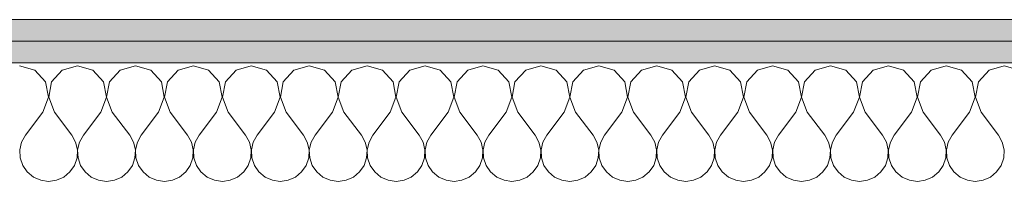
# Model space of a CAD drawing. Header units: millimetres. Extents: x 27262 to 215252, y 16288 to 306312.
# Tile 58 of 76: x 144331 to 144756, y 179109 to 179179. Entities that reach past the tile are written whole.
import ezdxf

# ---------------------------------------------------------------- set-up
doc = ezdxf.new("R2010")
doc.units = ezdxf.units.MM
doc.layers.add('ROZBUDOWA_NOWE_DZIAŁOWE', color=252, linetype='Continuous')
for name, color, linetype, lineweight in [('ROZBUDOWA_NOWE_DZIAŁOWE_Nr_pióra__24', 252, 'Continuous', 15), ('ROZBUDOWA_NOWE_DZIAŁOWE_Nr_pióra__4', 252, 'Continuous', 13), ('ROZBUDOWA_NOWE_DZIAŁOWE_Nr_pióra__47', 252, 'Continuous', 15), ('ROZBUDOWA_NOWE_DZIAŁOWE_Nr_pióra__67', 252, 'Continuous', 13)]:
    doc.layers.add(name, color=color, linetype=linetype, lineweight=lineweight)
doc.layers.get('ROZBUDOWA_NOWE_DZIAŁOWE').off()
pattern_1 = [(0, (0, 0), (0, 37.5), [0, -37.5])]

# ---------------------------------------------------------------- blocks, each defined once
blk = doc.blocks.new('*X513')
at = {"layer": 'ROZBUDOWA_NOWE_DZIAŁOWE_Nr_pióra__4', "linetype": 'Continuous'}
for p, q in [((212758.76, 117177.61), (212750, 117180.1)), ((212764.91, 117170.89), (212758.76, 117177.61)), ((212774.57, 117177.61), (212768.43, 117170.89)), ((212783.33, 117180.1), (212774.57, 117177.61)), ((212792.1, 117177.61), (212783.33, 117180.1)), ((212798.24, 117170.89), (212792.1, 117177.61)), ((212807.9, 117177.61), (212801.76, 117170.89)), ((212816.67, 117180.1), (212807.9, 117177.61)), ((212825.43, 117177.61), (212816.67, 117180.1)), ((212831.57, 117170.89), (212825.43, 117177.61)), ((212841.24, 117177.61), (212835.09, 117170.89)), ((212850, 117180.1), (212841.24, 117177.61)), ((212858.76, 117177.61), (212850, 117180.1)), ((212864.91, 117170.89), (212858.76, 117177.61)), ((212874.57, 117177.61), (212868.43, 117170.89)), ((212883.33, 117180.1), (212874.57, 117177.61)), ((212892.1, 117177.61), (212883.33, 117180.1)), ((212898.24, 117170.89), (212892.1, 117177.61)), ((212907.9, 117177.61), (212901.76, 117170.89)), ((212916.67, 117180.1), (212907.9, 117177.61)), ((212925.43, 117177.61), (212916.67, 117180.1)), ((212931.57, 117170.89), (212925.43, 117177.61)), ((212941.24, 117177.61), (212935.09, 117170.89)), ((212950, 117180.1), (212941.24, 117177.61)), ((212958.76, 117177.61), (212950, 117180.1)), ((212964.91, 117170.89), (212958.76, 117177.61)), ((212974.57, 117177.61), (212968.43, 117170.89)), ((212983.33, 117180.1), (212974.57, 117177.61)), ((212992.1, 117177.61), (212983.33, 117180.1)), ((212998.24, 117170.89), (212992.1, 117177.61)), ((213007.9, 117177.61), (213001.76, 117170.89)), ((213016.67, 117180.1), (213007.9, 117177.61)), ((213025.43, 117177.61), (213016.67, 117180.1)), ((213031.57, 117170.89), (213025.43, 117177.61)), ((213041.24, 117177.61), (213035.09, 117170.89)), ((213050, 117180.1), (213041.24, 117177.61)), ((213058.76, 117177.61), (213050, 117180.1)), ((213064.91, 117170.89), (213058.76, 117177.61)), ((213074.57, 117177.61), (213068.43, 117170.89)), ((213083.33, 117180.1), (213074.57, 117177.61)), ((213092.1, 117177.61), (213083.33, 117180.1)), ((213098.24, 117170.89), (213092.1, 117177.61)), ((213107.9, 117177.61), (213101.76, 117170.89)), ((213116.67, 117180.1), (213107.9, 117177.61)), ((213125.43, 117177.61), (213116.67, 117180.1)), ((213131.57, 117170.89), (213125.43, 117177.61)), ((213141.24, 117177.61), (213135.09, 117170.89)), ((213150, 117180.1), (213141.24, 117177.61)), ((213158.76, 117177.61), (213150, 117180.1)), ((213164.91, 117170.89), (213158.76, 117177.61)), ((213174.57, 117177.61), (213168.43, 117170.89)), ((213183.33, 117180.1), (213174.57, 117177.61)), ((213192.1, 117177.61), (213183.33, 117180.1)), ((213198.24, 117170.89), (213192.1, 117177.61)), ((213207.9, 117177.61), (213201.76, 117170.89)), ((213216.67, 117180.1), (213207.9, 117177.61)), ((213225.43, 117177.61), (213216.67, 117180.1)), ((213231.57, 117170.89), (213225.43, 117177.61)), ((213241.24, 117177.61), (213235.09, 117170.89)), ((213250, 117180.1), (213241.24, 117177.61)), ((213258.76, 117177.61), (213250, 117180.1)), ((213264.91, 117170.89), (213258.76, 117177.61)), ((213274.57, 117177.61), (213268.43, 117170.89)), ((213283.33, 117180.1), (213274.57, 117177.61)), ((213292.1, 117177.61), (213283.33, 117180.1)), ((213298.24, 117170.89), (213292.1, 117177.61)), ((213307.9, 117177.61), (213301.76, 117170.89)), ((213316.67, 117180.1), (213307.9, 117177.61)), ((213325.43, 117177.61), (213316.67, 117180.1)), ((212766.6, 117161.93), (212764.91, 117170.89)), ((212768.43, 117170.89), (212766.73, 117161.93)), ((212799.93, 117161.93), (212798.24, 117170.89)), ((212801.76, 117170.89), (212800.07, 117161.93)), ((212833.27, 117161.93), (212831.57, 117170.89)), ((212835.09, 117170.89), (212833.4, 117161.93)), ((212866.6, 117161.93), (212864.91, 117170.89)), ((212868.43, 117170.89), (212866.73, 117161.93)), ((212899.93, 117161.93), (212898.24, 117170.89)), ((212901.76, 117170.89), (212900.07, 117161.93)), ((212933.27, 117161.93), (212931.57, 117170.89)), ((212935.09, 117170.89), (212933.4, 117161.93)), ((212966.6, 117161.93), (212964.91, 117170.89)), ((212968.43, 117170.89), (212966.73, 117161.93)), ((212999.93, 117161.93), (212998.24, 117170.89)), ((213001.76, 117170.89), (213000.07, 117161.93)), ((213033.27, 117161.93), (213031.57, 117170.89)), ((213035.09, 117170.89), (213033.4, 117161.93)), ((213066.6, 117161.93), (213064.91, 117170.89)), ((213068.43, 117170.89), (213066.73, 117161.93)), ((213099.93, 117161.93), (213098.24, 117170.89)), ((213101.76, 117170.89), (213100.07, 117161.93)), ((213133.27, 117161.93), (213131.57, 117170.89)), ((213135.09, 117170.89), (213133.4, 117161.93)), ((213166.6, 117161.93), (213164.91, 117170.89)), ((213168.43, 117170.89), (213166.73, 117161.93)), ((213199.93, 117161.93), (213198.24, 117170.89)), ((213201.76, 117170.89), (213200.07, 117161.93)), ((213233.27, 117161.93), (213231.57, 117170.89)), ((213235.09, 117170.89), (213233.4, 117161.93)), ((213266.6, 117161.93), (213264.91, 117170.89)), ((213268.43, 117170.89), (213266.73, 117161.93)), ((213299.93, 117161.93), (213298.24, 117170.89)), ((213301.76, 117170.89), (213300.07, 117161.93)), ((212763.33, 117153.43), (212766.6, 117161.93)), ((212766.73, 117161.93), (212770, 117153.43)), ((212796.67, 117153.43), (212799.93, 117161.93)), ((212800.07, 117161.93), (212803.33, 117153.43)), ((212830, 117153.43), (212833.27, 117161.93)), ((212833.4, 117161.93), (212836.67, 117153.43)), ((212863.33, 117153.43), (212866.6, 117161.93)), ((212866.73, 117161.93), (212870, 117153.43)), ((212896.67, 117153.43), (212899.93, 117161.93)), ((212900.07, 117161.93), (212903.33, 117153.43)), ((212930, 117153.43), (212933.27, 117161.93)), ((212933.4, 117161.93), (212936.67, 117153.43)), ((212963.33, 117153.43), (212966.6, 117161.93)), ((212966.73, 117161.93), (212970, 117153.43)), ((212996.67, 117153.43), (212999.93, 117161.93)), ((213000.07, 117161.93), (213003.33, 117153.43)), ((213030, 117153.43), (213033.27, 117161.93)), ((213033.4, 117161.93), (213036.67, 117153.43)), ((213063.33, 117153.43), (213066.6, 117161.93)), ((213066.73, 117161.93), (213070, 117153.43)), ((213096.67, 117153.43), (213099.93, 117161.93)), ((213100.07, 117161.93), (213103.33, 117153.43)), ((213130, 117153.43), (213133.27, 117161.93)), ((213133.4, 117161.93), (213136.67, 117153.43)), ((213163.33, 117153.43), (213166.6, 117161.93)), ((213166.73, 117161.93), (213170, 117153.43)), ((213196.67, 117153.43), (213199.93, 117161.93)), ((213200.07, 117161.93), (213203.33, 117153.43)), ((213230, 117153.43), (213233.27, 117161.93)), ((213233.4, 117161.93), (213236.67, 117153.43)), ((213263.33, 117153.43), (213266.6, 117161.93)), ((213266.73, 117161.93), (213270, 117153.43)), ((213296.67, 117153.43), (213299.93, 117161.93)), ((213300.07, 117161.93), (213303.33, 117153.43)), ((212763.33, 117153.43), (212753.33, 117140.1)), ((212770, 117153.43), (212780, 117140.1)), ((212796.67, 117153.43), (212786.67, 117140.1)), ((212803.33, 117153.43), (212813.33, 117140.1)), ((212830, 117153.43), (212820, 117140.1)), ((212836.67, 117153.43), (212846.67, 117140.1)), ((212863.33, 117153.43), (212853.33, 117140.1)), ((212870, 117153.43), (212880, 117140.1)), ((212896.67, 117153.43), (212886.67, 117140.1)), ((212903.33, 117153.43), (212913.33, 117140.1)), ((212930, 117153.43), (212920, 117140.1)), ((212936.67, 117153.43), (212946.67, 117140.1)), ((212963.33, 117153.43), (212953.33, 117140.1)), ((212970, 117153.43), (212980, 117140.1)), ((212996.67, 117153.43), (212986.67, 117140.1)), ((213003.33, 117153.43), (213013.33, 117140.1)), ((213030, 117153.43), (213020, 117140.1)), ((213036.67, 117153.43), (213046.67, 117140.1)), ((213063.33, 117153.43), (213053.33, 117140.1)), ((213070, 117153.43), (213080, 117140.1)), ((213096.67, 117153.43), (213086.67, 117140.1)), ((213103.33, 117153.43), (213113.33, 117140.1)), ((213130, 117153.43), (213120, 117140.1)), ((213136.67, 117153.43), (213146.67, 117140.1)), ((213163.33, 117153.43), (213153.33, 117140.1)), ((213170, 117153.43), (213180, 117140.1)), ((213196.67, 117153.43), (213186.67, 117140.1)), ((213203.33, 117153.43), (213213.33, 117140.1)), ((213230, 117153.43), (213220, 117140.1)), ((213236.67, 117153.43), (213246.67, 117140.1)), ((213263.33, 117153.43), (213253.33, 117140.1)), ((213270, 117153.43), (213280, 117140.1)), ((213296.67, 117153.43), (213286.67, 117140.1)), ((213303.33, 117153.43), (213313.33, 117140.1)), ((212751.11, 117136.07), (212750.07, 117131.59)), ((212753.33, 117140.1), (212751.11, 117136.07)), ((212782.23, 117136.07), (212780, 117140.1)), ((212783.27, 117131.59), (212782.23, 117136.07)), ((212784.44, 117136.07), (212783.4, 117131.59)), ((212786.67, 117140.1), (212784.44, 117136.07)), ((212815.56, 117136.07), (212813.33, 117140.1)), ((212816.6, 117131.59), (212815.56, 117136.07)), ((212817.77, 117136.07), (212816.73, 117131.59)), ((212820, 117140.1), (212817.77, 117136.07)), ((212848.89, 117136.07), (212846.67, 117140.1)), ((212849.93, 117131.59), (212848.89, 117136.07)), ((212851.11, 117136.07), (212850.07, 117131.59)), ((212853.33, 117140.1), (212851.11, 117136.07)), ((212882.23, 117136.07), (212880, 117140.1)), ((212883.27, 117131.59), (212882.23, 117136.07)), ((212884.44, 117136.07), (212883.4, 117131.59)), ((212886.67, 117140.1), (212884.44, 117136.07)), ((212915.56, 117136.07), (212913.33, 117140.1)), ((212916.6, 117131.59), (212915.56, 117136.07)), ((212917.77, 117136.07), (212916.73, 117131.59)), ((212920, 117140.1), (212917.77, 117136.07)), ((212948.89, 117136.07), (212946.67, 117140.1)), ((212949.93, 117131.59), (212948.89, 117136.07)), ((212951.11, 117136.07), (212950.07, 117131.59)), ((212953.33, 117140.1), (212951.11, 117136.07)), ((212982.23, 117136.07), (212980, 117140.1)), ((212983.27, 117131.59), (212982.23, 117136.07)), ((212984.44, 117136.07), (212983.4, 117131.59)), ((212986.67, 117140.1), (212984.44, 117136.07)), ((213015.56, 117136.07), (213013.33, 117140.1)), ((213016.6, 117131.59), (213015.56, 117136.07)), ((213017.77, 117136.07), (213016.73, 117131.59)), ((213020, 117140.1), (213017.77, 117136.07)), ((213048.89, 117136.07), (213046.67, 117140.1)), ((213049.93, 117131.59), (213048.89, 117136.07)), ((213051.11, 117136.07), (213050.07, 117131.59)), ((213053.33, 117140.1), (213051.11, 117136.07)), ((213082.23, 117136.07), (213080, 117140.1)), ((213083.27, 117131.59), (213082.23, 117136.07)), ((213084.44, 117136.07), (213083.4, 117131.59)), ((213086.67, 117140.1), (213084.44, 117136.07)), ((213115.56, 117136.07), (213113.33, 117140.1)), ((213116.6, 117131.59), (213115.56, 117136.07)), ((213117.77, 117136.07), (213116.73, 117131.59)), ((213120, 117140.1), (213117.77, 117136.07)), ((213148.89, 117136.07), (213146.67, 117140.1)), ((213149.93, 117131.59), (213148.89, 117136.07)), ((213151.11, 117136.07), (213150.07, 117131.59)), ((213153.33, 117140.1), (213151.11, 117136.07)), ((213182.23, 117136.07), (213180, 117140.1)), ((213183.27, 117131.59), (213182.23, 117136.07)), ((213184.44, 117136.07), (213183.4, 117131.59)), ((213186.67, 117140.1), (213184.44, 117136.07)), ((213215.56, 117136.07), (213213.33, 117140.1)), ((213216.6, 117131.59), (213215.56, 117136.07)), ((213217.77, 117136.07), (213216.73, 117131.59)), ((213220, 117140.1), (213217.77, 117136.07)), ((213248.89, 117136.07), (213246.67, 117140.1)), ((213249.93, 117131.59), (213248.89, 117136.07)), ((213251.11, 117136.07), (213250.07, 117131.59)), ((213253.33, 117140.1), (213251.11, 117136.07)), ((213282.23, 117136.07), (213280, 117140.1)), ((213283.27, 117131.59), (213282.23, 117136.07)), ((213284.44, 117136.07), (213283.4, 117131.59)), ((213286.67, 117140.1), (213284.44, 117136.07)), ((213315.56, 117136.07), (213313.33, 117140.1)), ((213316.6, 117131.59), (213315.56, 117136.07)), ((212750.07, 117131.59), (212750.29, 117127)), ((212783.04, 117127), (212783.27, 117131.59)), ((212783.4, 117131.59), (212783.62, 117127)), ((212816.38, 117127), (212816.6, 117131.59)), ((212816.73, 117131.59), (212816.96, 117127)), ((212849.71, 117127), (212849.93, 117131.59)), ((212850.07, 117131.59), (212850.29, 117127)), ((212883.04, 117127), (212883.27, 117131.59)), ((212883.4, 117131.59), (212883.62, 117127)), ((212916.38, 117127), (212916.6, 117131.59)), ((212916.73, 117131.59), (212916.96, 117127)), ((212949.71, 117127), (212949.93, 117131.59)), ((212950.07, 117131.59), (212950.29, 117127)), ((212983.04, 117127), (212983.27, 117131.59)), ((212983.4, 117131.59), (212983.62, 117127)), ((213016.38, 117127), (213016.6, 117131.59)), ((213016.73, 117131.59), (213016.96, 117127)), ((213049.71, 117127), (213049.93, 117131.59)), ((213050.07, 117131.59), (213050.29, 117127)), ((213083.04, 117127), (213083.27, 117131.59)), ((213083.4, 117131.59), (213083.62, 117127)), ((213116.38, 117127), (213116.6, 117131.59)), ((213116.73, 117131.59), (213116.96, 117127)), ((213149.71, 117127), (213149.93, 117131.59)), ((213150.07, 117131.59), (213150.29, 117127)), ((213183.04, 117127), (213183.27, 117131.59)), ((213183.4, 117131.59), (213183.62, 117127)), ((213216.38, 117127), (213216.6, 117131.59)), ((213216.73, 117131.59), (213216.96, 117127)), ((213249.71, 117127), (213249.93, 117131.59)), ((213250.07, 117131.59), (213250.29, 117127)), ((213283.04, 117127), (213283.27, 117131.59)), ((213283.4, 117131.59), (213283.62, 117127)), ((213316.38, 117127), (213316.6, 117131.59)), ((212750.29, 117127), (212751.76, 117122.64)), ((212781.57, 117122.64), (212783.04, 117127)), ((212783.62, 117127), (212785.09, 117122.64)), ((212814.91, 117122.64), (212816.38, 117127)), ((212816.96, 117127), (212818.43, 117122.64)), ((212848.24, 117122.64), (212849.71, 117127)), ((212850.29, 117127), (212851.76, 117122.64)), ((212881.57, 117122.64), (212883.04, 117127)), ((212883.62, 117127), (212885.09, 117122.64)), ((212914.91, 117122.64), (212916.38, 117127)), ((212916.96, 117127), (212918.43, 117122.64)), ((212948.24, 117122.64), (212949.71, 117127)), ((212950.29, 117127), (212951.76, 117122.64)), ((212981.57, 117122.64), (212983.04, 117127)), ((212983.62, 117127), (212985.09, 117122.64)), ((213014.91, 117122.64), (213016.38, 117127)), ((213016.96, 117127), (213018.43, 117122.64)), ((213048.24, 117122.64), (213049.71, 117127)), ((213050.29, 117127), (213051.76, 117122.64)), ((213081.57, 117122.64), (213083.04, 117127)), ((213083.62, 117127), (213085.09, 117122.64)), ((213114.91, 117122.64), (213116.38, 117127)), ((213116.96, 117127), (213118.43, 117122.64)), ((213148.24, 117122.64), (213149.71, 117127)), ((213150.29, 117127), (213151.76, 117122.64)), ((213181.57, 117122.64), (213183.04, 117127)), ((213183.62, 117127), (213185.09, 117122.64)), ((213214.91, 117122.64), (213216.38, 117127)), ((213216.96, 117127), (213218.43, 117122.64)), ((213248.24, 117122.64), (213249.71, 117127)), ((213250.29, 117127), (213251.76, 117122.64)), ((213281.57, 117122.64), (213283.04, 117127)), ((213283.62, 117127), (213285.09, 117122.64)), ((213314.91, 117122.64), (213316.38, 117127)), ((212751.76, 117122.64), (212754.36, 117118.85)), ((212754.36, 117118.85), (212757.9, 117115.92)), ((212775.43, 117115.92), (212778.97, 117118.85)), ((212778.97, 117118.85), (212781.57, 117122.64)), ((212785.09, 117122.64), (212787.7, 117118.85)), ((212787.7, 117118.85), (212791.24, 117115.92)), ((212808.76, 117115.92), (212812.3, 117118.85)), ((212812.3, 117118.85), (212814.91, 117122.64)), ((212818.43, 117122.64), (212821.03, 117118.85)), ((212821.03, 117118.85), (212824.57, 117115.92)), ((212842.1, 117115.92), (212845.64, 117118.85)), ((212845.64, 117118.85), (212848.24, 117122.64)), ((212851.76, 117122.64), (212854.36, 117118.85)), ((212854.36, 117118.85), (212857.9, 117115.92)), ((212875.43, 117115.92), (212878.97, 117118.85)), ((212878.97, 117118.85), (212881.57, 117122.64)), ((212885.09, 117122.64), (212887.7, 117118.85)), ((212887.7, 117118.85), (212891.24, 117115.92)), ((212908.76, 117115.92), (212912.3, 117118.85)), ((212912.3, 117118.85), (212914.91, 117122.64)), ((212918.43, 117122.64), (212921.03, 117118.85)), ((212921.03, 117118.85), (212924.57, 117115.92)), ((212942.1, 117115.92), (212945.64, 117118.85)), ((212945.64, 117118.85), (212948.24, 117122.64)), ((212951.76, 117122.64), (212954.36, 117118.85)), ((212954.36, 117118.85), (212957.9, 117115.92)), ((212975.43, 117115.92), (212978.97, 117118.85)), ((212978.97, 117118.85), (212981.57, 117122.64)), ((212985.09, 117122.64), (212987.7, 117118.85)), ((212987.7, 117118.85), (212991.24, 117115.92)), ((213008.76, 117115.92), (213012.3, 117118.85)), ((213012.3, 117118.85), (213014.91, 117122.64)), ((213018.43, 117122.64), (213021.03, 117118.85)), ((213021.03, 117118.85), (213024.57, 117115.92)), ((213042.1, 117115.92), (213045.64, 117118.85)), ((213045.64, 117118.85), (213048.24, 117122.64)), ((213051.76, 117122.64), (213054.36, 117118.85)), ((213054.36, 117118.85), (213057.9, 117115.92)), ((213075.43, 117115.92), (213078.97, 117118.85)), ((213078.97, 117118.85), (213081.57, 117122.64)), ((213085.09, 117122.64), (213087.7, 117118.85)), ((213087.7, 117118.85), (213091.24, 117115.92)), ((213108.76, 117115.92), (213112.3, 117118.85)), ((213112.3, 117118.85), (213114.91, 117122.64)), ((213118.43, 117122.64), (213121.03, 117118.85)), ((213121.03, 117118.85), (213124.57, 117115.92)), ((213142.1, 117115.92), (213145.64, 117118.85)), ((213145.64, 117118.85), (213148.24, 117122.64)), ((213151.76, 117122.64), (213154.36, 117118.85)), ((213154.36, 117118.85), (213157.9, 117115.92)), ((213175.43, 117115.92), (213178.97, 117118.85)), ((213178.97, 117118.85), (213181.57, 117122.64)), ((213185.09, 117122.64), (213187.7, 117118.85)), ((213187.7, 117118.85), (213191.24, 117115.92)), ((213208.76, 117115.92), (213212.3, 117118.85)), ((213212.3, 117118.85), (213214.91, 117122.64)), ((213218.43, 117122.64), (213221.03, 117118.85)), ((213221.03, 117118.85), (213224.57, 117115.92)), ((213242.1, 117115.92), (213245.64, 117118.85)), ((213245.64, 117118.85), (213248.24, 117122.64)), ((213251.76, 117122.64), (213254.36, 117118.85)), ((213254.36, 117118.85), (213257.9, 117115.92)), ((213275.43, 117115.92), (213278.97, 117118.85)), ((213278.97, 117118.85), (213281.57, 117122.64)), ((213285.09, 117122.64), (213287.7, 117118.85)), ((213287.7, 117118.85), (213291.24, 117115.92)), ((213308.76, 117115.92), (213312.3, 117118.85)), ((213312.3, 117118.85), (213314.91, 117122.64)), ((212757.9, 117115.92), (212762.11, 117114.07)), ((212762.11, 117114.07), (212766.67, 117113.43)), ((212766.67, 117113.43), (212771.22, 117114.07)), ((212771.22, 117114.07), (212775.43, 117115.92)), ((212791.24, 117115.92), (212795.45, 117114.07)), ((212795.45, 117114.07), (212800, 117113.43)), ((212800, 117113.43), (212804.55, 117114.07)), ((212804.55, 117114.07), (212808.76, 117115.92)), ((212824.57, 117115.92), (212828.78, 117114.07)), ((212828.78, 117114.07), (212833.33, 117113.43)), ((212833.33, 117113.43), (212837.89, 117114.07)), ((212837.89, 117114.07), (212842.1, 117115.92)), ((212857.9, 117115.92), (212862.11, 117114.07)), ((212862.11, 117114.07), (212866.67, 117113.43)), ((212866.67, 117113.43), (212871.22, 117114.07)), ((212871.22, 117114.07), (212875.43, 117115.92)), ((212891.24, 117115.92), (212895.45, 117114.07)), ((212895.45, 117114.07), (212900, 117113.43)), ((212900, 117113.43), (212904.55, 117114.07)), ((212904.55, 117114.07), (212908.76, 117115.92)), ((212924.57, 117115.92), (212928.78, 117114.07)), ((212928.78, 117114.07), (212933.33, 117113.43)), ((212933.33, 117113.43), (212937.89, 117114.07)), ((212937.89, 117114.07), (212942.1, 117115.92)), ((212957.9, 117115.92), (212962.11, 117114.07)), ((212962.11, 117114.07), (212966.67, 117113.43)), ((212966.67, 117113.43), (212971.22, 117114.07)), ((212971.22, 117114.07), (212975.43, 117115.92)), ((212991.24, 117115.92), (212995.45, 117114.07)), ((212995.45, 117114.07), (213000, 117113.43)), ((213000, 117113.43), (213004.55, 117114.07)), ((213004.55, 117114.07), (213008.76, 117115.92)), ((213024.57, 117115.92), (213028.78, 117114.07)), ((213028.78, 117114.07), (213033.33, 117113.43)), ((213033.33, 117113.43), (213037.89, 117114.07)), ((213037.89, 117114.07), (213042.1, 117115.92)), ((213057.9, 117115.92), (213062.11, 117114.07)), ((213062.11, 117114.07), (213066.67, 117113.43)), ((213066.67, 117113.43), (213071.22, 117114.07)), ((213071.22, 117114.07), (213075.43, 117115.92)), ((213091.24, 117115.92), (213095.45, 117114.07)), ((213095.45, 117114.07), (213100, 117113.43)), ((213100, 117113.43), (213104.55, 117114.07)), ((213104.55, 117114.07), (213108.76, 117115.92)), ((213124.57, 117115.92), (213128.78, 117114.07)), ((213128.78, 117114.07), (213133.33, 117113.43)), ((213133.33, 117113.43), (213137.89, 117114.07)), ((213137.89, 117114.07), (213142.1, 117115.92)), ((213157.9, 117115.92), (213162.11, 117114.07)), ((213162.11, 117114.07), (213166.67, 117113.43)), ((213166.67, 117113.43), (213171.22, 117114.07)), ((213171.22, 117114.07), (213175.43, 117115.92)), ((213191.24, 117115.92), (213195.45, 117114.07)), ((213195.45, 117114.07), (213200, 117113.43)), ((213200, 117113.43), (213204.55, 117114.07)), ((213204.55, 117114.07), (213208.76, 117115.92)), ((213224.57, 117115.92), (213228.78, 117114.07)), ((213228.78, 117114.07), (213233.33, 117113.43)), ((213233.33, 117113.43), (213237.89, 117114.07)), ((213237.89, 117114.07), (213242.1, 117115.92)), ((213257.9, 117115.92), (213262.11, 117114.07)), ((213262.11, 117114.07), (213266.67, 117113.43)), ((213266.67, 117113.43), (213271.22, 117114.07)), ((213271.22, 117114.07), (213275.43, 117115.92)), ((213291.24, 117115.92), (213295.45, 117114.07)), ((213295.45, 117114.07), (213300, 117113.43)), ((213300, 117113.43), (213304.55, 117114.07)), ((213304.55, 117114.07), (213308.76, 117115.92))]:
    blk.add_line(p, q, dxfattribs=at)
blk = doc.blocks.new('Ściana_125', base_point=(212316.49, 117206.76))
at = {"layer": 'ROZBUDOWA_NOWE_DZIAŁOWE_Nr_pióra__24', "linetype": 'Continuous'}
h = blk.add_hatch(dxfattribs=at)
h.set_pattern_fill('GIPS', color=256, style=0, pattern_type=2)
h.set_pattern_definition(pattern_1)
h.paths.add_polyline_path([(216210.84, 117206.76), (212316.49, 117206.76), (212316.49, 117194.26), (216210.84, 117194.26)])
h = blk.add_hatch(dxfattribs=at)
h.set_pattern_fill('GIPS', color=256, style=0, pattern_type=2)
h.set_pattern_definition(pattern_1)
h.paths.add_polyline_path([(216210.84, 117194.26), (212316.49, 117194.26), (212316.49, 117181.76), (216210.84, 117181.76)])
at = {"layer": 'ROZBUDOWA_NOWE_DZIAŁOWE_Nr_pióra__47', "linetype": 'Continuous', "flags": 128}
blk.add_lwpolyline([(216210.84, 117206.76), (212316.49, 117206.76)], dxfattribs=at)
at = {"layer": 'ROZBUDOWA_NOWE_DZIAŁOWE_Nr_pióra__67', "linetype": 'Continuous'}
for p, q in [((216210.84, 117194.26), (212316.49, 117194.26)), ((216210.84, 117181.76), (212316.49, 117181.76))]:
    blk.add_line(p, q, dxfattribs=at)
at = {"layer": 'ROZBUDOWA_NOWE_DZIAŁOWE'}
blk.add_blockref('*X513', (0, 0), dxfattribs=at)

msp = doc.modelspace()

# ---------------------------------------------------------------- block references
at = {"layer": 'ROZBUDOWA_NOWE_DZIAŁOWE', "color": 252, "xscale": 0.75, "yscale": 0.75, "zscale": 0.75}
msp.add_blockref('Ściana_125', (144005.84, 179178.87), dxfattribs=at)

doc.saveas('drawing.dxf')
